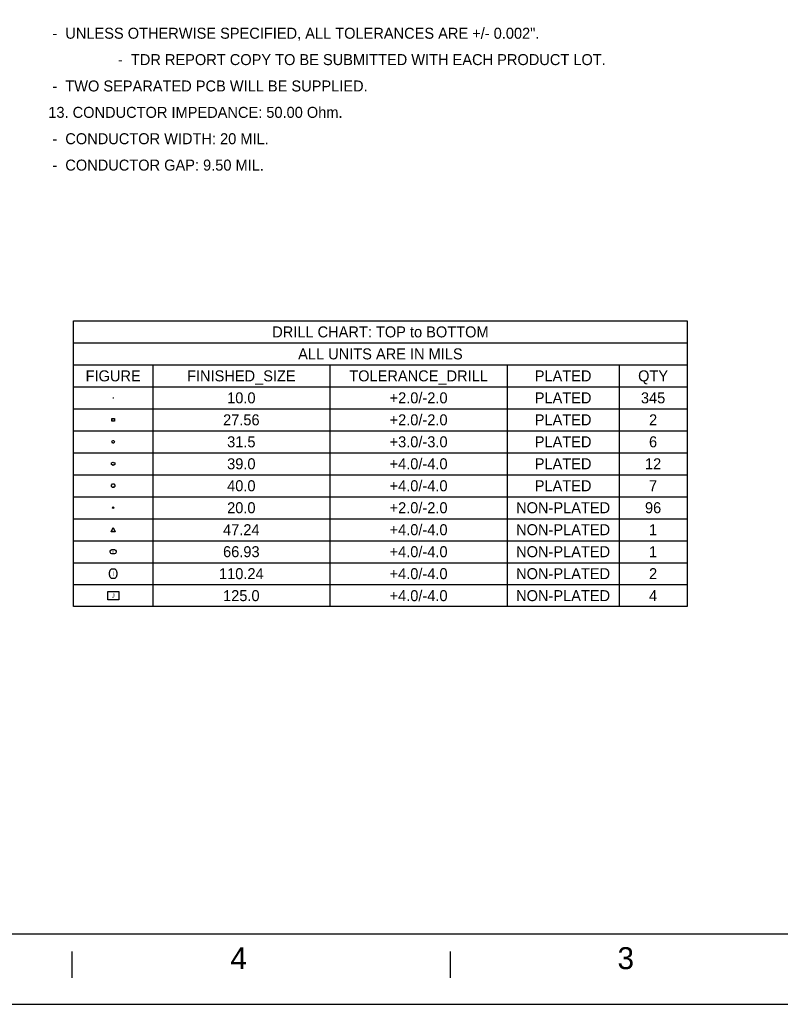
# Model space of a CAD drawing. Extents: x -70 to 794, y -110 to 464.
# Tile 8 of 12: x 287 to 507, y -110 to 174. Entities that reach past the tile are written whole.
import ezdxf
from ezdxf.enums import TextEntityAlignment as Align

# ---------------------------------------------------------------- set-up
doc = ezdxf.new("R2010")
doc.units = 0
for name, color, linetype in [('BG_DIMENSION', 1, 'CONTINUOUS'), ('DF_OUTLINE', 52, 'CONTINUOUS'), ('MA_NCLEGEND-1-4', 85, 'CONTINUOUS')]:
    doc.layers.add(name, color=color, linetype=linetype)

# ---------------------------------------------------------------- blocks, each defined once
blk = doc.blocks.new('FIGURE_SQUARE')
blk.add_lwpolyline([(-0.5, -0.5), (-0.5, 0.5), (0.5, 0.5), (0.5, -0.5)], close=True)
blk = doc.blocks.new('FIGURE_OBLONG')
blk.add_lwpolyline([(-0.5, -0.125), (-0.5, 0.125), (-0.416, 0.375), (-0.25, 0.5), (0.25, 0.5), (0.416, 0.375), (0.5, 0.125), (0.5, -0.125), (0.416, -0.375), (0.25, -0.5), (-0.25, -0.5), (-0.416, -0.375)], close=True)
blk = doc.blocks.new('FIGURE_TRI')
blk.add_lwpolyline([(-0.5, -0.5), (0, 0.5), (0.5, -0.5)], close=True)
blk = doc.blocks.new('FIGURE_DIAMOND')
blk.add_lwpolyline([(-0.5, 0), (0, 0.5), (0.5, 0), (0, -0.5)], close=True)
blk = doc.blocks.new('FIGURE_OCT')
blk.add_lwpolyline([(-0.5, -0.2071), (-0.5, 0.2071), (-0.2071, 0.5), (0.2071, 0.5), (0.5, 0.2071), (0.5, -0.2071), (0.2071, -0.5), (-0.2071, -0.5)], close=True)
blk = doc.blocks.new('FIGURE_HEX')
blk.add_lwpolyline([(-0.5, 0), (-0.25, 0.5), (0.25, 0.5), (0.5, 0), (0.25, -0.5), (-0.25, -0.5)], close=True)
blk = doc.blocks.new('FIGURE_CROSS')
for points in [[(-0.5, 0), (0.5, 0)], [(0, 0.5), (0, -0.5)]]:
    blk.add_lwpolyline(points)

msp = doc.modelspace()

# ---------------------------------------------------------------- linework, layer by layer
at = {"layer": 'DF_OUTLINE'}
msp.add_lwpolyline([(793.920688, -110.166658), (793.920688, 463.873342), (-69.679312, 463.873342), (-69.679312, -110.166658)], close=True, dxfattribs=at)
for points in [[(75.100688, -89.846658), (418.000688, -89.846658)], [(418.000688, -89.846658), (644.060688, -89.846658)], [(302.430688, -102.546658), (302.430688, -94.926658)], [(411.650688, -102.546658), (411.650688, -94.926658)]]:
    msp.add_lwpolyline(points, dxfattribs=at)
at = {"layer": 'MA_NCLEGEND-1-4'}
msp.add_lwpolyline([(302.86198, 4.7371), (302.86198, 87.2871), (480.02698, 87.2871), (480.02698, 4.7371)], close=True, dxfattribs=at)
for points in [[(302.86198, 80.9371), (480.02698, 80.9371)], [(302.86198, 74.5871), (480.02698, 74.5871)], [(325.69658, 74.5871), (325.69658, 4.7371)], [(376.87758, 74.5871), (376.87758, 4.7371)], [(428.05858, 74.5871), (428.05858, 4.7371)], [(460.34198, 74.5871), (460.34198, 4.7371)], [(302.86198, 68.2371), (480.02698, 68.2371)], [(302.86198, 61.8871), (480.02698, 61.8871)], [(302.86198, 55.5371), (480.02698, 55.5371)], [(302.86198, 49.1871), (480.02698, 49.1871)], [(302.86198, 42.8371), (480.02698, 42.8371)], [(302.86198, 36.4871), (480.02698, 36.4871)], [(302.86198, 30.1371), (480.02698, 30.1371)], [(302.86198, 23.7871), (480.02698, 23.7871)], [(302.86198, 17.4371), (480.02698, 17.4371)], [(302.86198, 11.0871), (480.02698, 11.0871)]]:
    msp.add_lwpolyline(points, dxfattribs=at)

# ---------------------------------------------------------------- block references
for name, p, xscale, yscale in [('FIGURE_CROSS', (314.27928, 65.0621), 0.254, 0.254), ('FIGURE_SQUARE', (314.27928, 58.7121), 0.700024, 0.700024), ('FIGURE_HEX', (314.27928, 52.3621), 0.8001, 0.8001), ('FIGURE_OCT', (314.27928, 39.6621), 1.016, 1.016), ('FIGURE_DIAMOND', (314.27928, 33.3121), 0.508, 0.508), ('FIGURE_TRI', (314.27928, 26.9621), 1.199896, 1.199896), ('FIGURE_OBLONG', (314.27928, 20.6121), 1.700022, 1.27508), ('FIGURE_OBLONG', (314.27928, 14.2621), 2.100072, 2.800096), ('FIGURE_SQUARE', (314.27928, 7.9121), 3.175, 2.38125)]:
    msp.add_blockref(name, p, dxfattribs=dict(at, xscale=xscale, yscale=yscale))
at = {"layer": 'MA_NCLEGEND-1-4', "xscale": 0.9906, "yscale": 0.9906, "rotation": 90}
msp.add_blockref('FIGURE_HEX', (314.27928, 46.0121), dxfattribs=at)

# ---------------------------------------------------------------- texts
at = {"layer": 'BG_DIMENSION', "width": 0.992}
for s, p in [(' -  UNLESS OTHERWISE SPECIFIED, ALL TOLERANCES ARE +/- 0.002".', (295.547288, 168.823386)), (' -  TWO SEPARATED PCB WILL BE SUPPLIED.', (295.547288, 153.583386)), ('13. CONDUCTOR IMPEDANCE: 50.00 Ohm.', (295.547288, 145.963386)), (' -  CONDUCTOR WIDTH: 20 MIL.', (295.547288, 138.343386)), (' -  CONDUCTOR GAP: 9.50 MIL.', (295.547288, 130.723386))]:
    msp.add_text(s, height=3.175, dxfattribs=at).set_placement(p)
msp.add_text('  -  TDR REPORT COPY TO BE SUBMITTED WITH EACH PRODUCT LOT.', height=3.175, dxfattribs=at).set_placement((384.917188, 161.203386), align=Align.CENTER)
at = {"layer": 'DF_OUTLINE', "width": 1.00804}
for s, p in [('4', (348.150688, -100.006658)), ('3', (459.910688, -100.006658))]:
    msp.add_text(s, height=6.35, dxfattribs=at).set_placement(p)
at = {"layer": 'MA_NCLEGEND-1-4', "width": 0.992}
for s, p in [('DRILL CHART: TOP to BOTTOM', (391.44448, 82.5246)), ('ALL UNITS ARE IN MILS', (391.44448, 76.1746)), ('FIGURE', (314.27928, 69.8246)), ('FINISHED_SIZE', (351.28708, 69.8246)), ('TOLERANCE_DRILL', (402.46808, 69.8246)), ('PLATED', (444.20028, 69.8246)), ('QTY', (470.18448, 69.8246)), ('10.0', (351.28708, 63.4746)), ('+2.0/-2.0', (402.46808, 63.4746)), ('PLATED', (444.20028, 63.4746)), ('345', (470.18448, 63.4746)), ('27.56', (351.28708, 57.1246)), ('+2.0/-2.0', (402.46808, 57.1246)), ('PLATED', (444.20028, 57.1246)), ('2', (470.18448, 57.1246)), ('+3.0/-3.0', (402.46808, 50.7746)), ('31.5', (351.28708, 50.7746)), ('PLATED', (444.20028, 50.7746)), ('6', (470.18448, 50.7746)), ('39.0', (351.28708, 44.4246)), ('+4.0/-4.0', (402.46808, 44.4246)), ('PLATED', (444.20028, 44.4246)), ('12', (470.18448, 44.4246)), ('40.0', (351.28708, 38.0746)), ('+4.0/-4.0', (402.46808, 38.0746)), ('PLATED', (444.20028, 38.0746)), ('7', (470.18448, 38.0746)), ('20.0', (351.28708, 31.7246)), ('+2.0/-2.0', (402.46808, 31.7246)), ('NON-PLATED', (444.20028, 31.7246)), ('96', (470.18448, 31.7246)), ('47.24', (351.28708, 25.3746)), ('+4.0/-4.0', (402.46808, 25.3746)), ('NON-PLATED', (444.20028, 25.3746)), ('1', (470.18448, 25.3746)), ('66.93', (351.28708, 19.0246)), ('+4.0/-4.0', (402.46808, 19.0246)), ('NON-PLATED', (444.20028, 19.0246)), ('1', (470.18448, 19.0246)), ('110.24', (351.28708, 12.6746)), ('+4.0/-4.0', (402.46808, 12.6746)), ('NON-PLATED', (444.20028, 12.6746)), ('2', (470.18448, 12.6746)), ('125.0', (351.28708, 6.3246)), ('+4.0/-4.0', (402.46808, 6.3246)), ('NON-PLATED', (444.20028, 6.3246)), ('4', (470.18448, 6.3246))]:
    msp.add_text(s, height=3.175, dxfattribs=at).set_placement(p, align=Align.CENTER)
at = {"layer": 'MA_NCLEGEND-1-4'}
for s, height, p in [('A', 0.127, (314.27928, 65.0621)), ('B', 0.350012, (314.27928, 58.7121)), ('C', 0.40005, (314.27928, 52.3621)), ('D', 0.4953, (314.27928, 46.0121)), ('E', 0.508, (314.27928, 39.6621)), ('F', 0.254, (314.27928, 33.3121)), ('G', 0.599948, (314.27928, 26.9621)), ('H', 0.63754, (314.27928, 20.6121)), ('I', 1.400048, (314.27928, 14.2621)), ('J', 1.190625, (314.27928, 7.9121))]:
    msp.add_text(s, height=height, dxfattribs=at).set_placement(p, align=Align.MIDDLE_CENTER)

doc.saveas('drawing.dxf')
